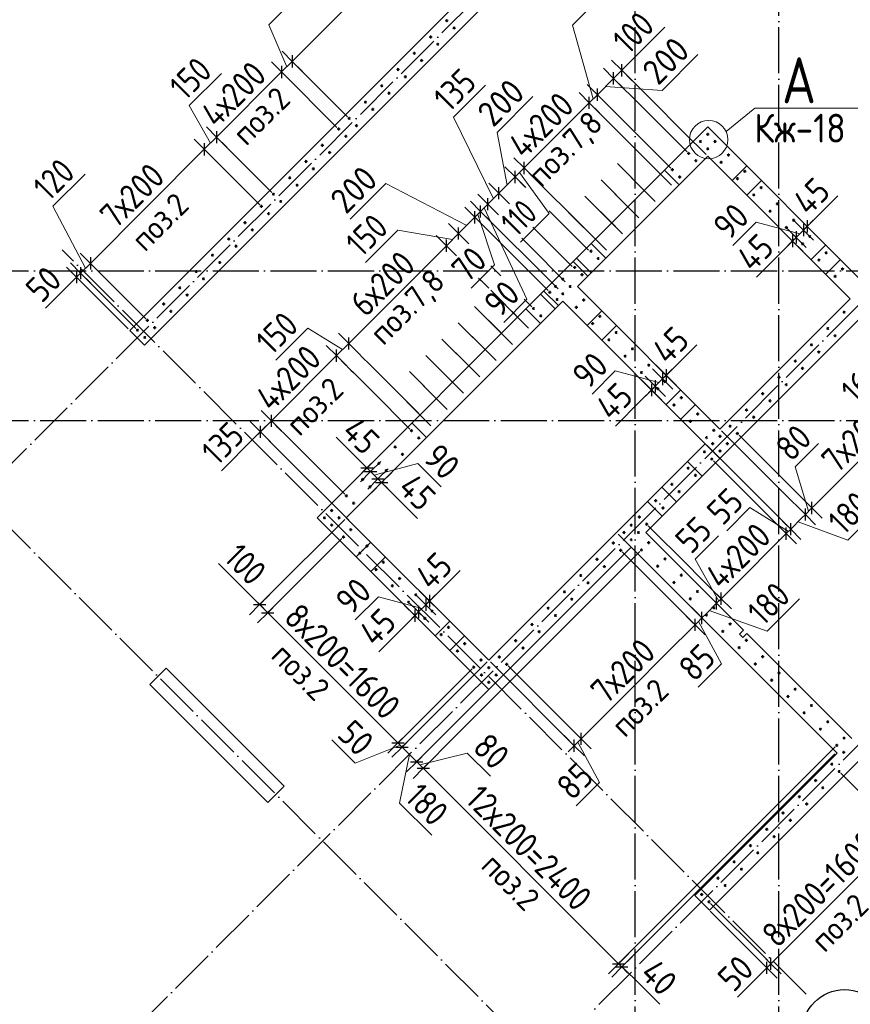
# Model space of a CAD drawing. Header units: millimetres. Extents: x -49773 to 2322955, y -3321 to 58485.
# Tile 201 of 256: x 896760 to 903976, y 17651 to 26201. Entities that reach past the tile are written whole.
import ezdxf

# ---------------------------------------------------------------- set-up
doc = ezdxf.new("R2010")
doc.units = ezdxf.units.MM
for name, pattern in [('______11', [500, 400, -50, 0, -50]), ('______2', [270, 200, -70]), ('______5', [1100, 800, -100, 100, -100])]:
    doc.linetypes.add(name, pattern=pattern)
for name, color, linetype, lineweight in [('Standard', 7, 'Continuous', 25), ('Арм.стержн. вертикальными 1', 22, 'Continuous', 35), ('Обозначение разреза_ общее', 7, 'Continuous', 25), ('Размерная линия_ общее', 7, 'Continuous', 13), ('Стена_ общее', 7, 'Continuous', 35)]:
    doc.layers.add(name, color=color, linetype=linetype, lineweight=lineweight)
doc.layers.add('Осевая линия_ общее', color=7, linetype='______5', lineweight=13, true_color=0xa0a0a0)
doc.styles.add('ISOCPEUR', font='txt')

msp = doc.modelspace()

# ---------------------------------------------------------------- linework, layer by layer
at = {"color": 7, "linetype": 'Continuous', "lineweight": 25, "transparency": 33554687}
for p, q in [((897890, 20429.4), (898031.5, 20570.8)), ((898031.5, 20570.8), (899056.8, 19545.5)), ((898915.3, 19404.1), (897890, 20429.4)), ((899056.8, 19545.5), (898915.3, 19404.1))]:
    msp.add_line(p, q, dxfattribs=at)
at = {"layer": 'Арм.стержн. вертикальными 1', "color": 4, "linetype": 'Continuous', "lineweight": 25, "transparency": 33554687}
for p, q in [((902358.9, 24827.6), (902093.8, 25092.8)), ((902422.6, 24764), (902214, 24972.6)), ((902217.5, 24686.2), (901952.4, 24951.4)), ((902076.1, 24544.8), (901810.9, 24809.9)), ((902281.2, 24622.6), (902072.6, 24831.2)), ((901934.7, 24403.4), (901669.5, 24668.5)), ((902139.7, 24481.1), (901931.1, 24689.7)), ((901998.3, 24339.7), (901789.7, 24548.3)), ((901793.3, 24261.9), (901528.1, 24527.1)), ((901856.9, 24198.3), (901648.3, 24406.9)), ((901118, 23586.7), (900852.8, 23851.8)), ((900976.5, 23445.2), (900711.4, 23710.4)), ((901181.6, 23523), (900973, 23731.6)), ((900835.1, 23303.8), (900570, 23569)), ((901040.2, 23381.6), (900831.6, 23590.2)), ((900693.7, 23162.4), (900428.5, 23427.6)), ((900898.8, 23240.2), (900690.2, 23448.8)), ((900552.3, 23021), (900287.1, 23286.1)), ((900757.3, 23098.7), (900548.7, 23307.3)), ((900410.9, 22879.5), (900145.7, 23144.7)), ((900615.9, 22957.3), (900407.3, 23165.9)), ((900269.4, 22738.1), (900004.3, 23003.3)), ((900474.5, 22815.9), (900265.9, 23024.5)), ((900333.1, 22674.5), (900124.5, 22883.1))]:
    msp.add_line(p, q, dxfattribs=at)
at = {"layer": 'Арм.стержн. вертикальными 1', "color": 4, "linetype": 'Continuous', "lineweight": 50, "transparency": 33554687}
for centre in [(900471.3, 26192), (900534.6, 26128.7), (900329.9, 26050.6), (900393.2, 25987.3), (900188.5, 25909.1), (900251.8, 25845.8), (900047.1, 25767.7), (900110.4, 25704.4), (899905.6, 25626.3), (899968.9, 25563), (899764.2, 25484.9), (899827.5, 25421.6), (899622.8, 25343.5), (899530.9, 25251.6), (899686.1, 25280.1), (899594.2, 25188.3), (902674.3, 25142.3), (902737.6, 25205.6), (902800.9, 25142.3), (899389.4, 25110.1), (899452.7, 25046.8), (902737.6, 25079), (899248, 24968.7), (902571.4, 25039.4), (902634.7, 24976.1), (902854.6, 24962), (902917.9, 25025.3), (899311.3, 24905.4), (902430, 24898), (903059.3, 24883.9), (899106.6, 24827.3), (902493.3, 24834.7), (902996, 24820.6), (899169.9, 24764), (903200.8, 24742.4), (898965.2, 24685.9), (899028.5, 24622.6), (903137.5, 24679.1), (898859.1, 24579.8), (903278.9, 24537.7), (903342.2, 24601), (898922.4, 24516.5), (903483.6, 24459.6), (898717.7, 24438.4), (898781, 24375.1), (903420.3, 24396.3), (898576.3, 24296.9), (903625, 24318.2), (898639.6, 24233.6), (901722.9, 24190.9), (903561.7, 24254.9), (898434.9, 24155.5), (901786.2, 24127.6), (903703.1, 24113.4), (903766.5, 24176.8), (898498.2, 24092.2), (901581.5, 24049.5), (903907.9, 24035.3), (898293.4, 24014.1), (898356.7, 23950.8), (901478.9, 23947), (901644.8, 23986.2), (903844.6, 23972), (898152, 23872.7), (901415.6, 23883.7), (901542.3, 23883.7), (898215.3, 23809.4), (901365.8, 23833.8), (901429.1, 23770.5), (901478.9, 23820.3), (901659.3, 23766.6), (898010.6, 23731.3), (901224.4, 23692.4), (901596, 23703.3), (898073.9, 23667.9), (901287.7, 23629.1), (901800.7, 23625.2), (903922, 23660.6), (897869.2, 23589.8), (897932.5, 23526.5), (901737.4, 23561.9), (903780.6, 23519.1), (897784.3, 23505), (897847.6, 23441.7), (901942.1, 23483.8), (903843.5, 23456.2), (901878.8, 23420.5), (902083.5, 23342.4), (903639.1, 23377.7), (902020.2, 23279.1), (903702.1, 23314.7), (902225, 23200.9), (903497.7, 23236.3), (903560.7, 23173.3), (902161.6, 23137.6), (903356.3, 23094.9), (902303.1, 22996.2), (902366.4, 23059.5), (903419.3, 23031.9), (902507.8, 22918.1), (903214.9, 22953.5), (902444.5, 22854.8), (903277.8, 22890.5), (902649.2, 22776.7), (903073.5, 22812), (903136.4, 22749.1), (902585.9, 22713.4), (902932, 22670.6), (900163.7, 22631.7), (900227, 22568.4), (902727.3, 22571.9), (902790.6, 22635.3), (902843.7, 22582.2), (902995, 22607.6), (900022.3, 22490.3), (902780.4, 22518.9), (902907, 22518.9), (900085.6, 22427), (902708.9, 22448.2), (902843.7, 22455.6), (899880.9, 22348.9), (902772.6, 22385.3), (899944.2, 22285.6), (902567.5, 22306.8), (902631.2, 22243.8), (899739.4, 22207.5), (899802.8, 22144.1), (902426.1, 22165.4), (899598, 22066), (902489.7, 22102.4), (899661.3, 22002.7), (902284.7, 22024), (899470.8, 21938.8), (902143.3, 21882.5), (902348.3, 21961), (899407.5, 21875.5), (899470.8, 21812.2), (899534.1, 21875.5), (902072.9, 21811.5), (902206.9, 21819.6), (899636.2, 21772.6), (902009.6, 21748.2), (902136.2, 21748.2), (899572.9, 21709.3), (899777.7, 21631.2), (901917.3, 21656.6), (902072.9, 21684.9), (902224.6, 21659.8), (899714.4, 21567.9), (901980.6, 21593.3), (902161.3, 21596.5), (899919.1, 21489.7), (901775.9, 21515.2), (902302.7, 21455.1), (902366, 21518.4), (899855.8, 21426.4), (901634.5, 21373.8), (901839.2, 21451.9), (902507.5, 21377), (899997.2, 21285), (900060.5, 21348.3), (901697.8, 21310.5), (902444.1, 21313.6), (900201.9, 21206.9), (901493.1, 21232.4), (902648.9, 21235.5), (900138.6, 21143.6), (901556.4, 21169), (902585.6, 21172.2), (900343.4, 21065.5), (901351.7, 21090.9), (901415, 21027.6), (902727, 21030.8), (902790.3, 21094.1), (900280, 21002.2), (901210.2, 20949.5), (902931.7, 20952.7), (900421.5, 20860.7), (900484.8, 20924.1), (901273.5, 20886.2), (902868.4, 20889.4), (900626.2, 20782.6), (901068.8, 20808.1), (903073.1, 20811.3), (900562.9, 20719.3), (901132.1, 20744.8), (903009.8, 20748), (900767.6, 20641.2), (900927.4, 20666.7), (900990.7, 20603.4), (903151.2, 20606.5), (903214.6, 20669.9), (900704.3, 20577.9), (900835.5, 20574.1), (903356, 20528.4), (900772.2, 20510.8), (900835.5, 20447.4), (900898.8, 20510.8), (903292.7, 20465.1), (903497.4, 20387), (903434.1, 20323.7), (903575.5, 20182.3), (903638.8, 20245.6), (903780.2, 20104.2), (903716.9, 20040.9), (903921.7, 19962.7), (903858.4, 19899.4), (903918.8, 19839), (903815.9, 19736.1), (903879.2, 19672.8), (903674.5, 19594.7), (903737.8, 19531.4), (903533.1, 19453.3), (903596.4, 19390), (903391.7, 19311.8), (903455, 19248.5), (903250.2, 19170.4), (903313.6, 19107.1), (903108.8, 19029), (903172.1, 18965.7), (902967.4, 18887.6), (903030.7, 18824.3), (902826, 18746.2), (902889.3, 18682.8), (902684.6, 18604.7), (902747.9, 18541.4)]:
    msp.add_circle(centre, 5, dxfattribs=at)
at = {"layer": 'Обозначение разреза_ общее', "color": 7, "linetype": 'Continuous', "lineweight": 13, "transparency": 33554687}
msp.add_lwpolyline([(902896.8, 25229.3), (903146.2, 25433.1), (904066.2, 25433.1)], dxfattribs=at)
msp.add_circle((902745.5, 25159.4), 166.7, dxfattribs=at)
at = {"layer": 'Осевая линия_ общее', "color": 253, "linetype": '______11', "lineweight": -3, "true_color": 0xa0a0a0, "transparency": 33554687}
for p, q in [((902105.6, 6231.2), (902105.6, 35129.1)), ((903355.6, 6231.2), (903355.6, 35129.1)), ((888757.7, 14415.5), (905919.2, 31577)), ((891748.8, 11424.4), (908910.3, 28585.9)), ((893658, 9515.2), (910819.5, 26676.7)), ((903592.8, 17738.9), (897129.9, 24201.8)), ((885435.6, 24021.2), (914255.6, 24021.2)), ((902157.4, 16303.5), (895694.5, 22766.4)), ((885435.6, 22721.2), (914255.6, 22721.2))]:
    msp.add_line(p, q, dxfattribs=at)
at = {"layer": 'Осевая линия_ общее', "color": 7, "linetype": 'Continuous', "lineweight": 25, "transparency": 33554687}
msp.add_circle((903926.3, 17408.7), 369.8, dxfattribs=at)
at = {"layer": 'Размерная линия_ общее', "color": 7, "linetype": 'Continuous', "lineweight": 13, "transparency": 33554687}
for p, q in [((903228.9, 29939.8), (899127.7, 25838.5)), ((898923.3, 26154.6), (899203.3, 26434.6)), ((901561.9, 26153.2), (901841.9, 26433.3)), ((899081.7, 25792.6), (898923.3, 26154.6)), ((901743.1, 25514.2), (901561.9, 26153.2)), ((902083.3, 25854.5), (902363.3, 26134.5)), ((899127.7, 25838.5), (899035.8, 25746.6)), ((901955.2, 25726.3), (902083.3, 25854.5)), ((902340.6, 25585.9), (902651.7, 25897)), ((898233.8, 25454.2), (898513.8, 25734.2)), ((899035.8, 25746.6), (898470.1, 25180.9)), ((901919.9, 25691), (901990.6, 25761.7)), ((901990.6, 25761.7), (902043.6, 25814.7)), ((901778.4, 25549.5), (901919.9, 25691)), ((900527.9, 25352.8), (900807.9, 25632.8)), ((901849.2, 25620.3), (902340.6, 25585.9)), ((900908, 25222.2), (901219.2, 25533.3)), ((901142.1, 24913.2), (901707.7, 25478.8)), ((901707.7, 25478.8), (901778.4, 25549.5)), ((898417.1, 25127.9), (898233.8, 25454.2)), ((900875.1, 24646.2), (900527.9, 25352.8)), ((900993.6, 24764.7), (900908, 25222.2)), ((898470.1, 25180.9), (898364, 25074.9)), ((898364, 25074.9), (897374.1, 24084.9)), ((901064.3, 24835.4), (901142.1, 24913.2)), ((897049.1, 24580.2), (897329.1, 24860.2)), ((900922.8, 24694), (901064.3, 24835.4)), ((901103.2, 24874.3), (901360.7, 24518.8)), ((899941.1, 24778.3), (899630, 24467.2)), ((900643.5, 24414.6), (899941.1, 24778.3)), ((900827.4, 24598.5), (900922.8, 24694)), ((903649.1, 24453.4), (903866.9, 24671.2)), ((897331.7, 24042.5), (897049.1, 24580.2)), ((900764.1, 24535.2), (900827.4, 24598.5)), ((900795.7, 24566.9), (901166.9, 23772.7)), ((900572.8, 24343.9), (900714.2, 24485.4)), ((900714.2, 24485.4), (900764.1, 24535.2)), ((900739.2, 24510.3), (900885.2, 24071.7)), ((901360.7, 24518.8), (901111.8, 24269.9)), ((903584.8, 24389.9), (903649.1, 24453.4)), ((903600.9, 24406), (903653.9, 24459)), ((900044.8, 24373.5), (899764.8, 24093.5)), ((900519.8, 24290.9), (900044.8, 24373.5)), ((903158.4, 24443.4), (902956.1, 24241.1)), ((903537.1, 24342.1), (903158.4, 24443.4)), ((903568.7, 24373.8), (903505.4, 24310.5)), ((903600.9, 24406), (903568.7, 24373.8)), ((900466.8, 24237.9), (900572.8, 24343.9)), ((903489.5, 24294.6), (903378.4, 24182.9)), ((903505.4, 24310.5), (903473.6, 24278.7)), ((899618.2, 23389.3), (900466.8, 24237.9)), ((903473.6, 24278.7), (903420.5, 24225.6)), ((903378.4, 24182.9), (903160.6, 23965.2)), ((897374.1, 24084.9), (897289.2, 24000.1)), ((900885.2, 24071.7), (900683, 23869.5)), ((897271.5, 23982.4), (897187.7, 23897.7)), ((897253.9, 23964.7), (897200.8, 23911.7)), ((897289.2, 24000.1), (897253.9, 23964.7)), ((897187.7, 23897.7), (896985.4, 23695.4)), ((901166.9, 23772.7), (900964.7, 23570.4)), ((899264.7, 23523), (898984.6, 23243)), ((899565.2, 23336.3), (899264.7, 23523)), ((899512.2, 23283.3), (899618.2, 23389.3)), ((902425, 23160.2), (902642.8, 23378)), ((898946.5, 22717.6), (899512.2, 23283.3)), ((901934.2, 23150.2), (901732, 22948)), ((902312.9, 23049), (901934.2, 23150.2)), ((902376.7, 23112.8), (902344.5, 23080.7)), ((902360.6, 23096.7), (902425, 23160.2)), ((902376.7, 23112.8), (902429.7, 23165.8)), ((902265.3, 23001.4), (902154.2, 22889.8)), ((902281.2, 23017.4), (902249.4, 22985.5)), ((902344.5, 23080.7), (902281.2, 23017.4)), ((902249.4, 22985.5), (902196.4, 22932.5)), ((902154.2, 22889.8), (901936.4, 22672)), ((898898.8, 22669.9), (898792.3, 22564.1)), ((898851, 22622.1), (898946.5, 22717.6)), ((898851, 22622.1), (898798, 22569.1)), ((899728.4, 22356.5), (899510.6, 22574.2)), ((898792.3, 22564.1), (898512.3, 22284.1)), ((903497.5, 22317.3), (903699.8, 22519.5)), ((899776.7, 22309), (899723.7, 22362.1)), ((899792.8, 22293), (899728.4, 22356.5)), ((899840.5, 22245.2), (900219.2, 22346.5)), ((900219.2, 22346.5), (900421.4, 22144.2)), ((903613.7, 21932.4), (903497.5, 22317.3)), ((899776.7, 22309), (899808.9, 22276.9)), ((899808.9, 22276.9), (899872.2, 22213.6)), ((899872.2, 22213.6), (899904, 22181.8)), ((899888.1, 22197.7), (899999.2, 22086)), ((899904, 22181.8), (899957, 22128.7)), ((899999.2, 22086), (900217, 21868.2)), ((903104.3, 21965.9), (902902.1, 21763.7)), ((903438.9, 21757.5), (903104.3, 21965.9)), ((903585.4, 21904.1), (903642, 21960.7)), ((903954.6, 21680.1), (904234.6, 21960.1)), ((903521.8, 21840.5), (903954.6, 21680.1)), ((902627.6, 21515.8), (902829.9, 21718)), ((903419.6, 21738.3), (903458.1, 21776.8)), ((898767.7, 21199.1), (898487.7, 21479.1)), ((902834.3, 21153), (902627.6, 21515.8)), ((900368.5, 21200.4), (900586.3, 21418.2)), ((900320.2, 21153), (900373.2, 21206)), ((898879.9, 21086.9), (898767.7, 21199.1)), ((898844.5, 21122.3), (898791.5, 21175.3)), ((898844.5, 21122.3), (898915.2, 21051.6)), ((899877.7, 21190.4), (899675.5, 20988.2)), ((900256.4, 21089.2), (899877.7, 21190.4)), ((900288, 21120.8), (900224.7, 21057.5)), ((900320.2, 21153), (900288, 21120.8)), ((900304.1, 21136.9), (900368.5, 21200.4)), ((902814.7, 21133.4), (902853.9, 21172.6)), ((903254.4, 20892.1), (903534.4, 21172.1)), ((898915.2, 21051.6), (900046.6, 19920.2)), ((900208.8, 21041.6), (900097.7, 20930)), ((900224.7, 21057.5), (900192.9, 21025.7)), ((902751, 21069.7), (903254.4, 20892.1)), ((900192.9, 21025.7), (900139.9, 20972.7)), ((902657.5, 20976.2), (902857.7, 20607.5)), ((900097.7, 20930), (899879.9, 20712.2)), ((902857.7, 20607.5), (902655.5, 20405.3)), ((899674.4, 19744.7), (899472.1, 19946.9)), ((901577.2, 19895.9), (901637.7, 19956.4)), ((901607.4, 19926.1), (901797.9, 19578)), ((900064.3, 19902.5), (899674.4, 19744.7)), ((900046.6, 19920.2), (900082, 19884.9)), ((900082, 19884.9), (900209.2, 19757.6)), ((901577.2, 19895.9), (901524.2, 19842.9)), ((900145.6, 19821.2), (900059.7, 19398.6)), ((900209.2, 19757.6), (900265.8, 19701)), ((900237.5, 19729.3), (900647.4, 19832.8)), ((900647.4, 19832.8), (900849.6, 19630.6)), ((900265.8, 19701), (901962.9, 18003.9)), ((901797.9, 19578), (901595.7, 19375.8)), ((900059.7, 19398.6), (900339.7, 19118.6)), ((901962.9, 18003.9), (901991.2, 17975.7)), ((901977, 17989.8), (902102.9, 17869.6)), ((901991.2, 17975.7), (902044.2, 17922.6)), ((903251.2, 17967.4), (903198.2, 17914.3)), ((903268.9, 17985), (903199, 17914.3)), ((903251.2, 17967.4), (903286.6, 18002.7)), ((902102.9, 17869.6), (902320.7, 17651.8)), ((903199, 17914.3), (902996.8, 17712))]:
    msp.add_line(p, q, dxfattribs=at)
at = {"layer": 'Размерная линия_ общее', "color": 253, "linetype": 'Continuous', "lineweight": -3, "true_color": 0xa0a0a0, "transparency": 33554687}
for p, q in [((899127.7, 25838.5), (899039.3, 25926.9)), ((899035.8, 25746.6), (898947.4, 25835)), ((899127.7, 25838.5), (899216.1, 25750.2)), ((899127.7, 25838.5), (899608.6, 25357.6)), ((901990.6, 25761.7), (901902.2, 25850.1)), ((899035.8, 25746.6), (899124.2, 25658.2)), ((899035.8, 25746.6), (899516.7, 25265.7)), ((901919.9, 25691), (901831.5, 25779.4)), ((901990.6, 25761.7), (902079, 25673.3)), ((901919.9, 25691), (902008.3, 25602.6)), ((901707.7, 25478.8), (901619.3, 25567.2)), ((901778.4, 25549.5), (901690.1, 25637.9)), ((901707.7, 25478.8), (901796.1, 25390.4)), ((901778.4, 25549.5), (901866.8, 25461.2)), ((898470.1, 25180.9), (898381.7, 25269.3)), ((898364, 25074.9), (898275.6, 25163.3)), ((898470.1, 25180.9), (898558.5, 25092.5)), ((898470.1, 25180.9), (898951, 24700)), ((898364, 25074.9), (898452.4, 24986.5)), ((898364, 25074.9), (898845, 24593.9)), ((901142.1, 24913.2), (901053.7, 25001.5)), ((901064.3, 24835.4), (900975.9, 24923.8)), ((901142.1, 24913.2), (901230.4, 24824.8)), ((901064.3, 24835.4), (901152.7, 24747)), ((901064.3, 24835.4), (901156.5, 24743.1)), ((900922.8, 24694), (900834.5, 24782.3)), ((900764.1, 24535.2), (900675.7, 24623.6)), ((900827.4, 24598.5), (900739, 24686.9)), ((900922.8, 24694), (901011.2, 24605.6)), ((900922.8, 24694), (901015.1, 24601.7)), ((900714.2, 24485.4), (900625.9, 24573.7)), ((900827.4, 24598.5), (900915.8, 24510.1)), ((900827.4, 24598.5), (900919.7, 24506.2)), ((900714.2, 24485.4), (900802.6, 24397)), ((900764.1, 24535.2), (900852.5, 24446.8)), ((903568.7, 24373.8), (903480.3, 24462.2)), ((903600.9, 24406), (903512.5, 24494.3)), ((900572.8, 24343.9), (900484.4, 24432.3)), ((903473.6, 24278.7), (903385.2, 24367.1)), ((903505.4, 24310.5), (903417, 24398.9)), ((903568.7, 24373.8), (903657.1, 24285.4)), ((903568.7, 24373.8), (903592.5, 24350)), ((903600.9, 24406), (903689.2, 24317.6)), ((900466.8, 24237.9), (900378.4, 24326.3)), ((900572.8, 24343.9), (900661.2, 24255.5)), ((900572.8, 24343.9), (900650.9, 24265.9)), ((903505.4, 24310.5), (903593.8, 24222.1)), ((903505.4, 24310.5), (903529.2, 24286.7)), ((900466.8, 24237.9), (900555.1, 24149.5)), ((900466.8, 24237.9), (900544.8, 24159.8)), ((903473.6, 24278.7), (903562, 24190.3)), ((897374.1, 24084.9), (897285.7, 24173.3)), ((897253.9, 23964.7), (897165.5, 24053.1)), ((897289.2, 24000.1), (897200.8, 24088.5)), ((897374.1, 24084.9), (897462.5, 23996.5)), ((897374.1, 24084.9), (897855, 23604)), ((897253.9, 23964.7), (897342.3, 23876.3)), ((897253.9, 23964.7), (897702.6, 23515.9)), ((897289.2, 24000.1), (897377.6, 23911.7)), ((897289.2, 24000.1), (897770.2, 23519.1)), ((901143.5, 23773.3), (901210.2, 23706.5)), ((901037.4, 23667.2), (901072, 23632.6)), ((899618.2, 23389.3), (899529.8, 23477.7)), ((899512.2, 23283.3), (899423.8, 23371.7)), ((899618.2, 23389.3), (899706.6, 23300.9)), ((899512.2, 23283.3), (899600.6, 23194.9)), ((902376.7, 23112.8), (902288.3, 23201.2)), ((902281.2, 23017.4), (902192.8, 23105.7)), ((902344.5, 23080.7), (902256.1, 23169.1)), ((902376.7, 23112.8), (902465.1, 23024.4)), ((902249.4, 22985.5), (902161, 23073.9)), ((902281.2, 23017.4), (902369.6, 22929)), ((902281.2, 23017.4), (902305.1, 22993.5)), ((902344.5, 23080.7), (902432.9, 22992.3)), ((902344.5, 23080.7), (902368.4, 23056.8)), ((902249.4, 22985.5), (902337.8, 22897.1)), ((898946.5, 22717.6), (898858.1, 22806)), ((898851, 22622.1), (898762.6, 22710.5)), ((898946.5, 22717.6), (899034.9, 22629.2)), ((898851, 22622.1), (898939.4, 22533.7)), ((899776.7, 22309), (899865.1, 22397.4)), ((899808.9, 22276.9), (899897.3, 22365.3)), ((899776.7, 22309), (899688.3, 22220.6)), ((899808.9, 22276.9), (899720.5, 22188.5)), ((899808.9, 22276.9), (899785, 22253.1)), ((899872.2, 22213.6), (899960.6, 22302)), ((899904, 22181.8), (899992.4, 22270.1)), ((899872.2, 22213.6), (899783.8, 22125.2)), ((899904, 22181.8), (899815.6, 22093.4)), ((899872.2, 22213.6), (899848.3, 22189.7)), ((903585.4, 21904.1), (903497, 21992.5)), ((903642, 21960.7), (903553.6, 22049.1)), ((903585.4, 21904.1), (903673.8, 21815.7)), ((903642, 21960.7), (903730.4, 21872.3)), ((903419.6, 21738.3), (903331.2, 21826.7)), ((903458.1, 21776.8), (903369.7, 21865.2)), ((903419.6, 21738.3), (903508, 21649.9)), ((903458.1, 21776.8), (903546.5, 21688.4)), ((898844.5, 21122.3), (898932.9, 21210.7)), ((900288, 21120.8), (900199.6, 21209.2)), ((900320.2, 21153), (900231.8, 21241.4)), ((902814.7, 21133.4), (902726.3, 21221.7)), ((902853.9, 21172.6), (902765.5, 21261)), ((898844.5, 21122.3), (898756.1, 21033.9)), ((898915.2, 21051.6), (899003.6, 21140)), ((900224.7, 21057.5), (900136.3, 21145.9)), ((900288, 21120.8), (900376.4, 21032.4)), ((900288, 21120.8), (900311.9, 21097)), ((900320.2, 21153), (900408.6, 21064.6)), ((902814.7, 21133.4), (902903, 21045)), ((902853.9, 21172.6), (902942.3, 21084.2)), ((898915.2, 21051.6), (898826.9, 20963.2)), ((900192.9, 21025.7), (900104.5, 21114.1)), ((900224.7, 21057.5), (900313.1, 20969.1)), ((900224.7, 21057.5), (900248.5, 21033.7)), ((902627.6, 20946.3), (902539.2, 21034.7)), ((902687.4, 21006.1), (902599, 21094.5)), ((900192.9, 21025.7), (900281.3, 20937.3)), ((902627.6, 20946.3), (902716, 20857.9)), ((902687.4, 21006.1), (902775.8, 20917.7)), ((901577.2, 19895.9), (900849.3, 20623.9)), ((901637.7, 19956.4), (901004.8, 20589.2)), ((900046.6, 19920.2), (900135, 20008.6)), ((901637.7, 19956.4), (901549.3, 20044.8)), ((900082, 19884.9), (900170.4, 19973.2)), ((901577.2, 19895.9), (901488.8, 19984.3)), ((901637.7, 19956.4), (901726.1, 19868)), ((900046.6, 19920.2), (899958.2, 19831.8)), ((900082, 19884.9), (899993.6, 19796.5)), ((900209.2, 19757.6), (900297.6, 19846)), ((901577.2, 19895.9), (901665.6, 19807.5)), ((900209.2, 19757.6), (900120.9, 19669.2)), ((900265.8, 19701), (900354.2, 19789.4)), ((900265.8, 19701), (900177.4, 19612.6)), ((901962.9, 18003.9), (902051.3, 18092.3)), ((901991.2, 17975.7), (902079.5, 18064)), ((903251.2, 17967.4), (903162.8, 18055.7)), ((903286.6, 18002.7), (903198.2, 18091.1)), ((901962.9, 18003.9), (901874.5, 17915.6)), ((901991.2, 17975.7), (901902.8, 17887.3)), ((903251.2, 17967.4), (903339.6, 17879)), ((903286.6, 18002.7), (903375, 17914.3))]:
    msp.add_line(p, q, dxfattribs=at)
at = {"layer": 'Размерная линия_ общее', "color": 7, "linetype": 'Continuous', "lineweight": 25, "transparency": 33554687}
for p, q in [((899127.7, 25891.6), (899127.7, 25785.5)), ((899035.8, 25799.7), (899035.8, 25693.6)), ((901919.9, 25637.9), (901919.9, 25744)), ((901990.6, 25708.6), (901990.6, 25814.7)), ((901778.4, 25496.5), (901778.4, 25602.6)), ((901707.7, 25425.8), (901707.7, 25531.9)), ((898470.1, 25234), (898470.1, 25127.9)), ((898364, 25127.9), (898364, 25021.8)), ((901142.1, 24860.1), (901142.1, 24966.2)), ((901064.3, 24782.3), (901064.3, 24888.4)), ((900922.8, 24640.9), (900922.8, 24747)), ((900827.4, 24545.5), (900827.4, 24651.5)), ((900714.2, 24432.3), (900714.2, 24538.4)), ((900764.1, 24482.2), (900764.1, 24588.2)), ((903600.9, 24459), (903600.9, 24352.9)), ((900572.8, 24290.9), (900572.8, 24397)), ((903568.7, 24426.8), (903568.7, 24320.8)), ((900466.8, 24184.8), (900466.8, 24290.9)), ((903473.6, 24331.7), (903473.6, 24225.6)), ((903505.4, 24363.5), (903505.4, 24257.5)), ((897374.1, 24138), (897374.1, 24031.9)), ((897289.2, 24053.1), (897289.2, 23947)), ((897253.9, 24017.7), (897253.9, 23911.7)), ((899618.2, 23336.3), (899618.2, 23442.4)), ((899512.2, 23230.2), (899512.2, 23336.3)), ((902344.5, 23133.7), (902344.5, 23027.6)), ((902376.7, 23165.8), (902376.7, 23059.8)), ((902249.4, 23038.6), (902249.4, 22932.5)), ((902281.2, 23070.4), (902281.2, 22964.3)), ((898946.5, 22664.6), (898946.5, 22770.6)), ((898851, 22569.1), (898851, 22675.2)), ((899723.7, 22309), (899829.7, 22309)), ((899755.8, 22276.9), (899861.9, 22276.9)), ((899819.1, 22213.6), (899925.2, 22213.6)), ((899851, 22181.8), (899957, 22181.8)), ((903642, 21907.6), (903642, 22013.7)), ((903585.4, 21851.1), (903585.4, 21957.1)), ((903458.1, 21723.8), (903458.1, 21829.9)), ((903419.6, 21685.3), (903419.6, 21791.3)), ((900320.2, 21206), (900320.2, 21099.9)), ((902853.9, 21119.6), (902853.9, 21225.6)), ((898791.5, 21122.3), (898897.6, 21122.3)), ((900288, 21173.9), (900288, 21067.8)), ((902814.7, 21080.3), (902814.7, 21186.4)), ((898862.2, 21051.6), (898968.3, 21051.6)), ((900192.9, 21078.7), (900192.9, 20972.7)), ((900224.7, 21110.5), (900224.7, 21004.5)), ((902687.4, 20953.1), (902687.4, 21059.1)), ((902627.6, 20893.3), (902627.6, 20999.4)), ((901637.7, 19903.3), (901637.7, 20009.4)), ((901577.2, 19842.9), (901577.2, 19949)), ((899993.6, 19920.2), (900099.6, 19920.2)), ((900028.9, 19884.9), (900135, 19884.9)), ((900156.2, 19757.6), (900262.3, 19757.6)), ((900212.8, 19701), (900318.9, 19701)), ((903286.6, 17949.7), (903286.6, 18055.7)), ((901909.8, 18003.9), (902015.9, 18003.9)), ((901938.1, 17975.7), (902044.2, 17975.7)), ((903251.2, 17914.3), (903251.2, 18020.4))]:
    msp.add_line(p, q, dxfattribs=at)
at = {"layer": 'Размерная линия_ общее', "color": 253, "linetype": 'Continuous', "lineweight": -3, "true_color": 0xa0a0a0, "transparency": 33554687}
for points in [[(901990.6, 25761.7), (902236.7, 25515.5), (902236.7, 25515.5), (902533.2, 25219.1), (902533.2, 25219.1), (902723.1, 25029.1)], [(901919.9, 25691), (902160.8, 25450), (902160.8, 25450), (902451.2, 25159.6), (902451.2, 25159.6), (902557.3, 25053.6)], [(901707.7, 25478.8), (901933, 25253.6), (901933, 25253.6), (902205.5, 24981.1), (902205.5, 24981.1), (902313, 24873.6)], [(901778.4, 25549.5), (902008.9, 25319.1), (902008.9, 25319.1), (902287.4, 25040.6), (902287.4, 25040.6), (902415.8, 24912.1)], [(901142.1, 24913.2), (901325.5, 24729.7), (901325.5, 24729.7), (901550.1, 24505.1), (901550.1, 24505.1), (901747.3, 24307.9)], [(901358.7, 24540.9), (901460, 24439.6), (901460, 24439.6), (901701.7, 24198)], [(900714.2, 24485.4), (900866.2, 24333.4), (900866.2, 24333.4), (900999.7, 24199.9), (900999.7, 24199.9), (901054.5, 24145.1), (901054.5, 24145.1), (901351.7, 23847.9)], [(900764.1, 24535.2), (900919.7, 24379.6), (900919.7, 24379.6), (901056.2, 24243.1), (901056.2, 24243.1), (901112.3, 24187), (901112.3, 24187), (901436.9, 23862.4)], [(901217.3, 24399.5), (901296.2, 24320.6), (901296.2, 24320.6), (901560.2, 24056.5)], [(903600.9, 24406), (903589.3, 24417.5), (903589.3, 24417.5), (903581.9, 24424.9)], [(901121.9, 24304), (901185.6, 24240.3), (901185.6, 24240.3), (901500.2, 23925.7)], [(903473.6, 24278.7), (903461.9, 24290.3), (903461.9, 24290.3), (903454.6, 24297.6)], [(900853.1, 24063.6), (900890.7, 24026.1), (900890.7, 24026.1), (900941.2, 23975.5)], [(900747, 23957.6), (900767.8, 23936.8), (900767.8, 23936.8), (900835.2, 23869.4)], [(899618.2, 23389.3), (899689.2, 23318.3), (899689.2, 23318.3), (899756.9, 23250.6), (899756.9, 23250.6), (899781.8, 23225.8), (899781.8, 23225.8), (899784.8, 23222.8), (899784.8, 23222.8), (899957.9, 23049.6), (899957.9, 23049.6), (900223.5, 22784.1)], [(899512.2, 23283.3), (899575.3, 23220.1), (899575.3, 23220.1), (899636.7, 23158.7), (899636.7, 23158.7), (899659.2, 23136.2), (899659.2, 23136.2), (899661.9, 23133.5), (899661.9, 23133.5), (899818.8, 22976.6), (899818.8, 22976.6), (900149.6, 22645.9)], [(902376.7, 23112.8), (902365.1, 23124.4), (902365.1, 23124.4), (902357.7, 23131.8)], [(902249.4, 22985.5), (902237.8, 22997.2), (902237.8, 22997.2), (902230.5, 23004.5)], [(898946.5, 22717.6), (898967.9, 22696.2), (898967.9, 22696.2), (898995.3, 22668.8), (898995.3, 22668.8), (899005.4, 22658.7), (899005.4, 22658.7), (899006.6, 22657.5), (899006.6, 22657.5), (899076.7, 22587.4), (899076.7, 22587.4), (899583.9, 22080.2)], [(898851, 22622.1), (898865.4, 22607.8), (898865.4, 22607.8), (898887.1, 22586.1), (898887.1, 22586.1), (898895, 22578.1), (898895, 22578.1), (898896, 22577.2), (898896, 22577.2), (898951.5, 22521.7), (898951.5, 22521.7), (899618.9, 21854.2)], [(903585.4, 21904.1), (903517, 21972.5), (903517, 21972.5), (903468.7, 22020.8), (903468.7, 22020.8), (903352.8, 22136.7), (903352.8, 22136.7), (902857.4, 22632)], [(903642, 21960.7), (903565.5, 22037.2), (903565.5, 22037.2), (903516, 22086.6), (903516, 22086.6), (903397.2, 22205.5), (903397.2, 22205.5), (903009.2, 22593.5)], [(903458.1, 21776.8), (903407.9, 21827.1), (903407.9, 21827.1), (903362.3, 21872.7), (903362.3, 21872.7), (903252.8, 21982.1), (903252.8, 21982.1), (902730.2, 22504.8)], [(899776.7, 22309), (899788.4, 22320.7), (899788.4, 22320.7), (899795.7, 22328)], [(903419.6, 21738.3), (903374.8, 21783), (903374.8, 21783), (903330.1, 21827.8), (903330.1, 21827.8), (903222.5, 21935.3), (903222.5, 21935.3), (902786.7, 22371.1)], [(899904, 22181.8), (899915.7, 22193.5), (899915.7, 22193.5), (899922.9, 22200.7)], [(898844.5, 21122.3), (898856.5, 21134.3), (898856.5, 21134.3), (898856.5, 21134.3), (898856.5, 21134.3), (898856.8, 21134.6), (898856.8, 21134.6), (898907.8, 21185.6), (898907.8, 21185.6), (899583.5, 21861.3)], [(902853.9, 21172.6), (902843.9, 21182.5), (902843.9, 21182.5), (902778.3, 21248.2), (902778.3, 21248.2), (902657.2, 21369.3), (902657.2, 21369.3), (902569.4, 21457.1), (902569.4, 21457.1), (902221.1, 21805.4)], [(902687.4, 21006.1), (902647.5, 21046), (902647.5, 21046), (902539.4, 21154.1), (902539.4, 21154.1), (902461.1, 21232.4), (902461.1, 21232.4), (901959.4, 21734)], [(902814.7, 21133.4), (902811.5, 21136.5), (902811.5, 21136.5), (902747.5, 21200.6), (902747.5, 21200.6), (902629.4, 21318.6), (902629.4, 21318.6), (902543.9, 21404.1), (902543.9, 21404.1), (902214, 21734)], [(898915.2, 21051.6), (898927.2, 21063.6), (898927.2, 21063.6), (898927.3, 21063.6), (898927.3, 21063.6), (898927.6, 21063.9), (898927.6, 21063.9), (898988.1, 21124.4), (898988.1, 21124.4), (899558.8, 21695.1)], [(900209.2, 19757.6), (900221.3, 19769.6), (900221.3, 19769.6), (900222.6, 19770.9), (900222.6, 19770.9), (900456.6, 20005), (900456.6, 20005), (902058.4, 21606.8)], [(900265.8, 19701), (900277.8, 19713), (900277.8, 19713), (900279.2, 19714.4), (900279.2, 19714.4), (900520.8, 19956), (900520.8, 19956), (902147.2, 21582.3)], [(902627.6, 20946.3), (902600.6, 20973.4), (902600.6, 20973.4), (902497.1, 21076.8), (902497.1, 21076.8), (902422.2, 21151.7), (902422.2, 21151.7), (901994.8, 21579.2)], [(900320.2, 21153), (900308.6, 21164.6), (900308.6, 21164.6), (900301.2, 21171.9)], [(900192.9, 21025.7), (900181.3, 21037.3), (900181.3, 21037.3), (900174, 21044.6)], [(900082, 19884.9), (900094, 19896.9), (900094, 19896.9), (900095.2, 19898.1), (900095.2, 19898.1), (900312.2, 20115.1), (900312.2, 20115.1), (900821, 20623.9)], [(900046.6, 19920.2), (900058.6, 19932.2), (900058.6, 19932.2), (900059.9, 19933.5), (900059.9, 19933.5), (900272.1, 20145.7), (900272.1, 20145.7), (900690.2, 20563.8)], [(901962.9, 18003.9), (901977.6, 18018.7), (901977.6, 18018.7), (903844.2, 19885.3)], [(901991.2, 17975.7), (902005.9, 17990.4), (902005.9, 17990.4), (903840.3, 19824.8)], [(904418, 19134.1), (904406.2, 19145.9), (904406.2, 19145.9), (904405.9, 19146.1), (904405.9, 19146.1), (904252.8, 19299.2), (904252.8, 19299.2), (904207.7, 19344.4), (904207.7, 19344.4), (903893.4, 19658.7)], [(903286.6, 18002.7), (903274.9, 18014.4), (903274.9, 18014.4), (903274.9, 18014.4), (903274.9, 18014.4), (903274.6, 18014.7), (903274.6, 18014.7), (903241.7, 18047.6), (903241.7, 18047.6), (903231.9, 18057.4), (903231.9, 18057.4), (902762, 18527.3)], [(903251.2, 17967.4), (903239.6, 17979), (903239.6, 17979), (903239.5, 17979), (903239.5, 17979), (903239.3, 17979.3), (903239.3, 17979.3), (903210.1, 18008.5), (903210.1, 18008.5), (903201.4, 18017.2), (903201.4, 18017.2), (902758.5, 18460.1)]]:
    msp.add_lwpolyline(points, dxfattribs=at)
at = {"layer": 'Размерная линия_ общее', "color": 7, "linetype": 'Continuous', "lineweight": 13, "transparency": 33554687}
for points in [[(903642, 21960.7), (903664.4, 21983.1), (903664.4, 21983.1), (903880.7, 22199.4), (903880.7, 22199.4), (904631.9, 22950.6)], [(903458.1, 21776.8), (903555.5, 21874.2), (903555.5, 21874.2), (903585.4, 21904.1)], [(902853.9, 21172.6), (902942.6, 21261.3), (902942.6, 21261.3), (903419.6, 21738.3)], [(902687.4, 21006.1), (902723.8, 21042.5), (902723.8, 21042.5), (902814.7, 21133.4)], [(901637.7, 19956.4), (901756.5, 20075.2), (901756.5, 20075.2), (901940.6, 20259.3), (901940.6, 20259.3), (902074.3, 20393), (902074.3, 20393), (902374.7, 20693.4), (902374.7, 20693.4), (902627.6, 20946.3)], [(902627.6, 20946.3), (902651.4, 20970.1), (902651.4, 20970.1), (902687.4, 21006.1)], [(903286.6, 18002.7), (903566.4, 18282.5), (903566.4, 18282.5), (904418, 19134.1)]]:
    msp.add_lwpolyline(points, dxfattribs=at)
at = {"layer": 'Стена_ общее', "color": 7, "linetype": 'Continuous', "lineweight": 25, "transparency": 33554687}
for p, q in [((897716.8, 23501.8), (903896.9, 29681.9)), ((904024.2, 29554.6), (897844.1, 23374.5)), ((902581.7, 25114), (902737.2, 25269.6)), ((902737.2, 25269.6), (904102, 23904.8)), ((901478.6, 24010.9), (902581.7, 25114)), ((902737.2, 25015), (901605.9, 23883.6)), ((903974.7, 23777.6), (902737.2, 25015)), ((901351.3, 23883.6), (901478.6, 24010.9)), ((899470.4, 22002.7), (901351.3, 23883.6)), ((901605.9, 23883.6), (902843.3, 22646.2)), ((902843.3, 22646.2), (903974.7, 23777.6)), ((901478.6, 23756.4), (899597.7, 21875.5)), ((902716, 22518.9), (901478.6, 23756.4)), ((904102, 23650.3), (902843.3, 22391.6)), ((897844.1, 23374.5), (897716.8, 23501.8)), ((906976.4, 22692.2), (902751.4, 18467.2)), ((900835.1, 20638), (902716, 22518.9)), ((902843.3, 22391.6), (902199.8, 21748.2)), ((899343.1, 21875.5), (899470.4, 22002.7)), ((900707.8, 20510.7), (899343.1, 21875.5)), ((899597.7, 21875.5), (900835.1, 20638)), ((902199.8, 21748.2), (903048.4, 20899.6)), ((902072.6, 21620.9), (900835.1, 20383.5)), ((903861.5, 19831.9), (902072.6, 21620.9)), ((903048.4, 20899.6), (903013, 20864.3)), ((903013, 20864.3), (903041.3, 20836)), ((903041.3, 20836), (903076.7, 20871.4)), ((903076.7, 20871.4), (903988.8, 19959.2)), ((900835.1, 20383.5), (900707.8, 20510.7)), ((902624.1, 18594.5), (903861.5, 19831.9)), ((902751.4, 18467.2), (902624.1, 18594.5))]:
    msp.add_line(p, q, dxfattribs=at)
at = {"layer": 'Стена_ общее', "color": 253, "linetype": '______2', "lineweight": 18, "true_color": 0xababab, "transparency": 33554687}
for p, q in [((902489.7, 24767.5), (902362.5, 24894.8)), ((903076.7, 24930.2), (902949.4, 24802.9)), ((903076.7, 24675.6), (903203.9, 24802.9)), ((901726.1, 24258.4), (901853.4, 24131.1)), ((903762.5, 24244.3), (903635.3, 24117)), ((901724.9, 24002.7), (901597.6, 24130)), ((903762.5, 23989.7), (903889.8, 24117)), ((901569.4, 24101.7), (901696.6, 23974.4)), ((901284.1, 23816.5), (901411.4, 23689.2)), ((901439.7, 23717.5), (901312.4, 23844.7)), ((901284.1, 23561.9), (901156.9, 23689.2)), ((901818, 23671.5), (901690.7, 23544.2)), ((901818, 23416.9), (901945.3, 23544.2)), ((902503.9, 22985.6), (902376.6, 22858.3)), ((902503.9, 22731), (902631.2, 22858.3)), ((900166.9, 22699.2), (900294.2, 22571.9)), ((902843.3, 22391.6), (902716, 22518.9)), ((902560.5, 22363.4), (902687.7, 22236.1)), ((902465, 22013.3), (902337.7, 22140.6)), ((902214, 22016.9), (902341.3, 21889.6)), ((899809.8, 21663.3), (899682.5, 21536)), ((899809.8, 21408.8), (899937.1, 21536)), ((900495.7, 20977.4), (900368.4, 20850.1)), ((900495.7, 20722.9), (900623, 20850.1))]:
    msp.add_line(p, q, dxfattribs=at)

# ---------------------------------------------------------------- texts
at = {"layer": 'Standard', "color": 7, "linetype": 'Continuous', "lineweight": 18, "transparency": 33554687, "char_height": 200, "attachment_point": 7, "style": 'ISOCPEUR'}
for s, insert, width, rotation in [('\\W0.94;поз.2', (898728.8, 25094.4), 703.219, 45), ('\\W0.95;поз.7,8', (901323.7, 24700.4), 914.55, 45), ('\\W0.94;поз.2', (897848.6, 24175), 703.224, 45), ('\\W0.95;поз.7,8', (899951.9, 23328.6), 914.564, 45), ('\\W0.94;поз.2', (899191.9, 22573), 703.224, 45), ('\\W0.94;поз.2', (898931.3, 20667), 703.224, 315), ('\\W0.94;поз.2', (902017.9, 19957.5), 703.234, 45), ('\\W0.94;поз.2', (900755.7, 18842.7), 703.219, 315), ('\\W0.94;поз.2', (903753.3, 18090.2), 703.219, 45)]:
    msp.add_mtext(s, dxfattribs=dict(at, insert=insert, width=width, rotation=rotation))
at = {"layer": 'Обозначение разреза_ общее', "color": 7, "linetype": 'Continuous', "lineweight": 35, "transparency": 33554687, "insert": (903382.9, 25474.1), "char_height": 400, "width": 523.526, "attachment_point": 7, "style": 'ISOCPEUR'}
msp.add_mtext('\\W0.82;А', dxfattribs=at)
at = {"layer": 'Обозначение разреза_ общее', "color": 7, "linetype": 'Continuous', "lineweight": 25, "transparency": 33554687, "insert": (903141.2, 25133), "char_height": 250, "width": 1012.026, "attachment_point": 7, "style": 'ISOCPEUR'}
msp.add_mtext('\\W0.90;Кж-18', dxfattribs=at)
at = {"layer": 'Размерная линия_ общее', "color": 7, "linetype": 'Continuous', "lineweight": 25, "transparency": 33554687, "char_height": 220, "attachment_point": 7, "style": 'ISOCPEUR'}
for s, insert, width, rotation in [('\\W0.83;100', (902048, 25889.9), 508.572, 45), ('\\W0.91;200', (902305.2, 25621.3), 561.99, 45), ('\\W0.83;150', (898198.4, 25489.5), 508.572, 45), ('\\W0.86;4х200', (898470.1, 25251.6), 814.144, 45), ('\\W0.83;135', (900492.6, 25388.2), 508.572, 45), ('\\W0.91;200', (900872.7, 25257.6), 561.985, 45), ('\\W0.86;4х200', (901142.1, 24983.9), 814.144, 45), ('\\W0.83;120', (897013.8, 24615.6), 508.572, 45), ('\\W0.86;7х200', (897593.3, 24374.8), 793.961, 45), ('\\W0.91;200', (899594.6, 24502.5), 561.996, 45), ('\\W0.88;45', (903613.8, 24488.7), 426.793, 45), ('\\W0.74;110', (901076.5, 24305.3), 455.165, 45), ('\\W0.83;150', (899729.5, 24128.8), 508.567, 45), ('\\W0.87;90', (902920.8, 24276.5), 403.927, 45), ('\\W0.88;45', (903125.2, 24000.5), 426.804, 45), ('\\W0.86;6х200', (899766.7, 23608.5), 793.961, 45), ('\\W0.87;70', (900647.6, 23904.8), 403.932, 45), ('\\W0.87;50', (896950.1, 23730.8), 403.927, 45), ('\\W0.87;90', (900929.3, 23605.8), 403.927, 45), ('\\W0.83;150', (898949.3, 23278.4), 508.567, 45), ('\\W0.88;45', (902389.6, 23195.6), 426.799, 45), ('\\W0.86;4х200', (898946.5, 22788.3), 814.144, 45), ('\\W0.87;90', (901696.6, 22983.4), 403.927, 45), ('\\W0.83;165', (904031.1, 22850.3), 508.572, 45), ('\\W0.88;45', (901901, 22707.4), 426.788, 45), ('\\W0.86;7х200', (903861.2, 22250.6), 793.966, 45), ('\\W0.83;135', (898476.9, 22319.4), 508.572, 45), ('\\W0.88;45', (899546, 22609.6), 426.788, 315), ('\\W0.87;80', (903462.2, 22352.6), 403.921, 45), ('\\W0.87;90', (900254.5, 22381.8), 403.932, 315), ('\\W0.88;45', (900034.6, 22121.4), 426.799, 315), ('\\W0.87;55', (902866.7, 21799), 403.915, 45), ('\\W0.83;180', (903919.3, 21715.4), 508.572, 45), ('\\W0.87;55', (902592.3, 21551.1), 403.932, 45), ('\\W0.86;4х200', (902853.9, 21243.3), 814.144, 45), ('\\W0.83;100', (898523, 21514.4), 508.572, 315.00003), ('\\W0.88;45', (900333.1, 21235.7), 426.804, 45), ('\\W0.87;90', (899640.1, 21023.5), 403.932, 45), ('\\W0.83;180', (903219, 20927.4), 508.567, 45), ('\\W0.86;8х200=1600', (899042.5, 20995), 1453.372, 315.00003), ('\\W0.88;45', (899844.5, 20747.5), 426.788, 45), ('\\W0.86;7х200', (901856.9, 20246.3), 793.961, 45), ('\\W0.87;85', (902620.1, 20440.6), 403.915, 45), ('\\W0.87;50', (899507.5, 19982.3), 403.927, 315.00003), ('\\W0.87;80', (900682.8, 19868.2), 403.915, 315.00003), ('\\W0.87;85', (901560.3, 19411.1), 403.932, 45), ('\\W0.83;180', (900095.1, 19433.9), 508.572, 315.00003), ('\\W0.86;12х200=2400', (900619.4, 19418.2), 1613.862, 315.00003), ('\\W0.86;8х200=1600', (903343.1, 18130), 1453.372, 45), ('\\W0.87;50', (902961.4, 17747.4), 403.938, 45), ('\\W0.88;40', (902138.2, 17905), 426.788, 315.00003)]:
    msp.add_mtext(s, dxfattribs=dict(at, insert=insert, width=width, rotation=rotation))

doc.saveas('drawing.dxf')
